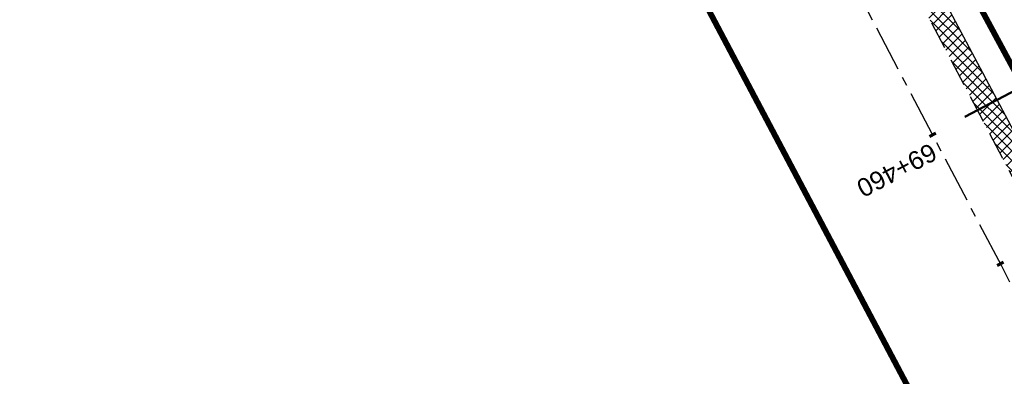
# Model space of a CAD drawing. Header units: metres. Extents: x 7529682 to 7533711, y 5721195 to 5727842.
# Tile 38 of 232: x 7531033 to 7531101, y 5725145 to 5725170. Entities that reach past the tile are written whole.
import ezdxf

# ---------------------------------------------------------------- set-up
doc = ezdxf.new("R2010")
doc.units = ezdxf.units.M
for name, pattern in [('817-dzialki-09-05-04$0$HIDDEN', [0.375, 0.25, -0.125]), ('ACAD_ISO05W100', [33, 24, -3, 0, -3, 0, -3]), ('CENTER', [50.800000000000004, 31.75, -6.35, 6.35, -6.35]), ('HIDDEN', [9.524999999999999, 6.35, -3.175])]:
    doc.linetypes.add(name, pattern=pattern)
for name, color, linetype in [('C-DROGI-SYTUACJA-ETYKIETY', 7, 'Continuous'), ('D-hatch-pobocza', 131, 'Continuous'), ('D-pobocza', 60, 'Continuous'), ('D-rowy', 160, 'Continuous')]:
    doc.layers.add(name, color=color, linetype=linetype)
for name, color, linetype, lineweight in [('D-krawędzie', 3, 'Continuous', 30), ('D-oś', 10, 'CENTER', 30), ('D-pas-drogowy', 7, 'ACAD_ISO05W100', 50)]:
    doc.layers.add(name, color=color, linetype=linetype, lineweight=lineweight)
doc.layers.add('D-LR-etap-III', color=7, linetype='817-dzialki-09-05-04$0$HIDDEN', lineweight=50, true_color=0x00008f)
doc.layers.add('D-przekroje-pop', color=7, linetype='Continuous', lineweight=50, true_color=0x000099)
doc.styles.get("Standard").update_dxf_attribs({"font": 'arial.ttf'})

# ---------------------------------------------------------------- blocks, each defined once
blk = doc.blocks.new('AeccTickLine')
at = {"color": 0, "linetype": 'ByBlock', "lineweight": -2}
blk.add_line((0, 1), (-3.673819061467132e-16, -1), dxfattribs=at)

msp = doc.modelspace()

# ---------------------------------------------------------------- hatches: boundary and pattern name
at = {"layer": 'D-hatch-pobocza'}
h = msp.add_hatch(dxfattribs=at)
h.set_pattern_fill('ANSI37', color=256, scale=0.15, style=0)
h.set_pattern_definition([(45, (0, 0), (-0.3367596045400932, 0.3367596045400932), []), (135, (0, 0), (-0.3367596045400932, -0.3367596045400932), [])])
h.paths.add_polyline_path([(7531057.009999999, 5725246.72), (7531044.19, 5725271.11), (7531030.969999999, 5725296.42), (7531019.37, 5725318.31), (7531007.54, 5725340.71), (7530994.469999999, 5725365.47), (7530982.58, 5725387.65), (7530971.809999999, 5725408.22), (7530959.96, 5725430.76), (7530944.54, 5725460.14), (7530935.92, 5725477.07), (7530923.099999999, 5725500.31), (7530908, 5725529.49), (7530889.658288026, 5725563.375066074), (7530889.585888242, 5725561.256865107), (7530918.171722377, 5725507.178125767), (7530950.162943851, 5725446.305402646), (7530993.419108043, 5725364.264712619), (7531022.766433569, 5725308.719304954), (7531053.80955549, 5725249.872416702), (7531081.165622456, 5725197.874670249), (7531103.902359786, 5725154.540603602), (7531128.123220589, 5725108.448161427), (7531149.321390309, 5725068.209396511), (7531151.44, 5725067.36), (7531152.004139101, 5725067.286014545), (7531141.2, 5725086.69), (7531129.87, 5725108.78), (7531118.46, 5725130.11), (7531107.389999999, 5725151.39), (7531095.36, 5725174.01), (7531083.61, 5725196.49), (7531071.559999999, 5725218.8)])

# ---------------------------------------------------------------- linework, layer by layer
at = {"layer": 'D-krawędzie', "linetype": 'HIDDEN', "ltscale": 0.3, "flags": 128}
msp.add_lwpolyline([(7530572.009999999, 5726166.06), (7530620.380949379, 5726072.761487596), (7530641.555222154, 5726032.007915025), (7530660.960861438, 5725995.070069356), (7530689.128213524, 5725941.540167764), (7530707.335918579, 5725907.031820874), (7530725.255781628, 5725873.092686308), (7530743.969545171, 5725837.653904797), (7530770.526708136, 5725787.119408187), (7530787.864146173, 5725754.266918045), (7530809.897571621, 5725712.541613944), (7530824.739035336, 5725684.389287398), (7530840.856259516, 5725653.693092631), (7530860.675070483, 5725616.154465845), (7530865.283000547, 5725607.394015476), (7530878.050274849, 5725583.079962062), (7530918.171722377, 5725507.178125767), (7530950.162943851, 5725446.305402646), (7530993.419108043, 5725364.264712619), (7531022.766433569, 5725308.719304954), (7531053.80955549, 5725249.872416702), (7531081.165622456, 5725197.874670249), (7531103.902359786, 5725154.540603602), (7531128.123220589, 5725108.448161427), (7531149.3, 5725068.249999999), (7531167.380094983, 5725033.766927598), (7531197.164745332, 5724976.987689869), (7531228.151004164, 5724918.034426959), (7531253.152837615, 5724870.491119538), (7531286.7961686, 5724806.653565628), (7531306.739858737, 5724768.664832), (7531335.094443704, 5724714.652299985), (7531357.3191504, 5724672.438740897), (7531373.644908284, 5724641.454376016), (7531392.161870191, 5724605.998675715), (7531418.480331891, 5724555.852756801), (7531439.726902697, 5724515.582472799), (7531468.399107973, 5724461.077223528), (7531491.782023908, 5724416.527754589), (7531531.990296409, 5724339.832565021), (7531557.226635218, 5724291.658956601), (7531569.851546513, 5724267.577443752), (7531591.375556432, 5724226.547822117), (7531610.003879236, 5724191.103071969), (7531616.882991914, 5724177.998849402), (7531629.984986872, 5724153.025496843), (7531641.006768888, 5724132.021778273), (7531664.906257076, 5724087.616922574), (7531677.64401952, 5724064.785715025), (7531683.112433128, 5724054.988140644), (7531686.752875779, 5724048.180044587), (7531695.447538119, 5724031.696667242), (7531703.748818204, 5724015.917210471), (7531709.214143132, 5724005.513965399), (7531719.388607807, 5723986.14687362), (7531726.295217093, 5723973.000144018), (7531732.740794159, 5723960.735633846), (7531735.13, 5723956.19)], dxfattribs=at)
at = {"layer": 'D-LR-etap-III', "ltscale": 10, "flags": 128}
msp.add_lwpolyline([(7531750.474471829, 5723895.103125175, 0.4, 0.4, 0), (7531750.505, 5723895.13, 0.4, 0.4, 0), (7531682.71, 5724022.92, 0.4, 0.4, 0), (7531619.177023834, 5724147.203692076, 0.4, 0.4, 0), (7531592.308960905, 5724198.48863389, 0.4, 0.4, 0), (7531553.263875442, 5724272.918564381, 0.4, 0.4, 0), (7531504.019999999, 5724366.79, 0.4, 0.4, 0), (7531482.09, 5724407.62, 0.4, 0.4, 0), (7531412.350402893, 5724541.182759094, 0.4, 0.4, 0), (7531388.463669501, 5724586.929768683, 0.4, 0.4, 0), (7531345.12, 5724669.94, 0.4, 0.4, 0), (7531127.66, 5725081.67, 0.4, 0.4, 0), (7531059.253139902, 5725211.040795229, 0.4, 0.4, 0), (7531008.007244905, 5725307.953830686, 0.4, 0.4, 0), (7530964.181635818, 5725390.835555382, 0.4, 0.4, 0), (7530914.557354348, 5725484.683561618, 0.4, 0.4, 0), (7530865.243241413, 5725577.493975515, 0.4, 0.4, 0), (7530840.085257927, 5725624.058651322, 0.4, 0.4, 0), (7530802.559525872, 5725694.924584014, 0.4, 0.4, 0), (7530755.54, 5725787.51, 0.4, 0.4, 0), (7530708.717810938, 5725876.303221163, 0.4, 0.4, 0), (7530695.12, 5725902.09, 0.4, 0.4, 0), (7530642.91397006, 5726001.07839487, 0.4, 0.4, 0), (7530634.934723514, 5726016.146615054, 0.4, 0.4, 0), (7530610.820000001, 5726061.929999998, 0.4, 0.4, 0), (7530610.820000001, 5726061.929999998, 0.4, 0.4, 0), (7530607.21, 5726063.51, 0.4, 0.4, 0), (7530597.42, 5726080.68, 0.4, 0.4, 0), (7530591.16, 5726088.44, 0.4, 0.4, 0), (7530581.28, 5726107.21, 0.4, 0.4, 0), (7530571.29, 5726130.56, 0.4, 0.4, 0), (7530549.554994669, 5726171.527317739, 0.4, 0.4, 0), (7530531.014309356, 5726206.473807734, 0.4, 0.4, 0), (7530516.461208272, 5726236.016618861, 0.4, 0.4, 0), (7530500.798929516, 5726266.141265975, 0.4, 0.4, 0), (7530491.349999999, 5726283.94, 0.4, 0.4, 0), (7530482.4, 5726303.41, 0.4, 0.4, 0), (7530482.4, 5726303.41, 0.4, 0.4, 0), (7530450.41, 5726357.28, 0.4, 0.4, 0), (7530397.759396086, 5726458.499907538, 0.4, 0.4, 0), (7530334.707815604, 5726583.664702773, 0.4, 0.4, 0), (7530303.939274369, 5726645.167943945, 0.4, 0.4, 0), (7530300.509779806, 5726651.777515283, 0.4, 0.4, 0), (7530289.213532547, 5726671.966724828, 0.4, 0.4, 0), (7530281.54, 5726685.57, 0.4, 0.4, 0), (7530261.37085633, 5726724.163374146, 0.4, 0.4, 0), (7530254.03, 5726738.21, 0.4, 0.4, 0), (7530197.219999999, 5726845.06, 0.4, 0.4, 0), (7530194.71, 5726849.15, 0.4, 0.4, 0), (7530195.92, 5726850.75, 0.4, 0.4, 0), (7530170.546669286, 5726892.961489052, 0.4, 0.4, 0), (7530143.174718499, 5726945.065838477, 0.4, 0.4, 0), (7530105.059999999, 5727018.32, 0.4, 0.4, 0), (7530100.059999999, 5727027.16, 0.4, 0.4, 0), (7530062.318670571, 5727099.625398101, 0.4, 0.4, 0), (7530015.378537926, 5727189.420463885, 0.4, 0.4, 0), (7529983.207960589, 5727250.206596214, 0.4, 0.4, 0), (7529953.284293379, 5727306.74720398, 0.4, 0.4, 0), (7529900.67053443, 5727406.15903814, 0.4, 0.4, 0), (7529890.630239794, 5727425.131178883, 0.4, 0.4, 0), (7529875.155383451, 5727454.426350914, 0.4, 0.4, 0), (7529857.560096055, 5727487.787346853, 0.4, 0.4, 0), (7529835.194401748, 5727530.19312405, 0.4, 0.4, 0), (7529811.740544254, 5727574.662079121, 0.4, 0.4, 0), (7529792.101859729, 5727611.922638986, 0.4, 0.4, 0), (7529768.066117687, 5727657.469613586, 0.4, 0.4, 0), (7529755.210566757, 5727682.131373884, 0.4, 0.4, 0), (7529753.309999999, 5727681.13, 0.4, 0.4, 0), (7529739.21, 5727707.77, 0.4, 0.4, 0), (7529735.394745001, 5727711.251990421, 0.4, 0.4, 0), (7529725.42, 5727730.2, 0.4, 0.4, 0), (7529723.55, 5727729.88, 0.4, 0.4, 0), (7529695.566668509, 5727782.932080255, 0.4, 0.4, 0), (7529717.67971874, 5727794.024357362, 0.4, 0.4, 0), (7529736.274870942, 5727758.647400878, 0.4, 0.4, 0), (7529736.274870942, 5727758.647400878, 0.4, 0.4, 0), (7529744.511003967, 5727750.406106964, 0.4, 0.4, 0), (7529744.511003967, 5727750.406106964, 0.4, 0.4, 0), (7529750.282568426, 5727738.549848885, 0.4, 0.4, 0), (7529777.108510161, 5727687.569424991, 0.4, 0.4, 0), (7529796.51537536, 5727651.329932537, 0.4, 0.4, 0), (7529814.937945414, 5727616.793170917, 0.4, 0.4, 0), (7529839.006722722, 5727572.303976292, 0.4, 0.4, 0), (7529860.617626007, 5727532.509108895, 0.4, 0.4, 0), (7529882.348967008, 5727491.504261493, 0.4, 0.4, 0), (7529904.865139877, 5727449.096370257, 0.4, 0.4, 0), (7529920.747384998, 5727418.884773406, 0.4, 0.4, 0), (7529946.676504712, 5727368.547487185, 0.4, 0.4, 0), (7529972.024701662, 5727320.573310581, 0.4, 0.4, 0), (7529987.740014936, 5727290.153392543, 0.4, 0.4, 0), (7529996.497385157, 5727273.661630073, 0.4, 0.4, 0), (7530017.541471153, 5727234.202689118, 0.4, 0.4, 0), (7530033.053657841, 5727204.864166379, 0.4, 0.4, 0), (7530051.622983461, 5727170.222745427, 0.4, 0.4, 0), (7530069.276612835, 5727137.015751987, 0.4, 0.4, 0), (7530089.385386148, 5727097.533639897, 0.4, 0.4, 0), (7530109.712512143, 5727060.746615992, 0.4, 0.4, 0), (7530136.769722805, 5727011.640131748, 0.4, 0.4, 0), (7530162.446686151, 5726962.743777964, 0.4, 0.4, 0), (7530187.674104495, 5726916.992101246, 0.4, 0.4, 0), (7530207.820739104, 5726879.335323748, 0.4, 0.4, 0), (7530230.625609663, 5726834.518686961, 0.4, 0.4, 0), (7530262.288093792, 5726776.61832811, 0.4, 0.4, 0), (7530277.509672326, 5726760.213143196, 0.4, 0.4, 0), (7530286.036865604, 5726744.106684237, 0.4, 0.4, 0), (7530288.097472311, 5726735.884066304, 0.4, 0.4, 0), (7530290.393870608, 5726725.046963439, 0.4, 0.4, 0), (7530296.17664807, 5726713.582980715, 0.4, 0.4, 0), (7530302.726195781, 5726701.18226779, 0.4, 0.4, 0), (7530325.685047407, 5726657.466383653, 0.4, 0.4, 0), (7530343.243978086, 5726623.648592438, 0.4, 0.4, 0), (7530360.229820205, 5726591.746871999, 0.4, 0.4, 0), (7530383.20855044, 5726548.059469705, 0.4, 0.4, 0), (7530406.017875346, 5726503.605514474, 0.4, 0.4, 0), (7530427.464919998, 5726462.620289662, 0.4, 0.4, 0), (7530447.9278544, 5726424.388014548, 0.4, 0.4, 0), (7530471.126878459, 5726379.920667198, 0.4, 0.4, 0), (7530490.501003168, 5726343.033350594, 0.4, 0.4, 0), (7530509.499458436, 5726306.733076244, 0.4, 0.4, 0), (7530529.890269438, 5726267.244072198, 0.4, 0.4, 0), (7530543.852446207, 5726238.990319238, 0.4, 0.4, 0), (7530554.808897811, 5726218.943990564, 0.4, 0.4, 0), (7530559.027108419, 5726212.223286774, 0.4, 0.4, 0), (7530563.060988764, 5726206.409670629, 0.4, 0.4, 0), (7530566.93354971, 5726200.463543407, 0.4, 0.4, 0), (7530569.771022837, 5726194.901501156, 0.4, 0.4, 0), (7530571.47319415, 5726191.282350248, 0.4, 0.4, 0), (7530572.839142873, 5726188.024533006, 0.4, 0.4, 0), (7530575.295071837, 5726182.034664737, 0.4, 0.4, 0), (7530579.736851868, 5726173.306070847, 0.4, 0.4, 0), (7530583.3, 5726167.41, 0.4, 0.4, 0), (7530593.4, 5726163.33, 0.4, 0.4, 0), (7530598.618375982, 5726155.264489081, 0.4, 0.4, 0), (7530608.258304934, 5726140.497132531, 0.4, 0.4, 0), (7530603.269999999, 5726136.83, 0.4, 0.4, 0), (7530606.53, 5726131.84, 0.4, 0.4, 0), (7530604.239057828, 5726124.21679044, 0.4, 0.4, 0), (7530605.847136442, 5726121.630127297, 0.4, 0.4, 0), (7530608.971611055, 5726116.164124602, 0.4, 0.4, 0), (7530618.114293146, 5726097.791111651, 0.4, 0.4, 0), (7530651.213125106, 5726034.959524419, 0.4, 0.4, 0), (7530670.243741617, 5725998.61095082, 0.4, 0.4, 0), (7530698.075474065, 5725945.952624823, 0.4, 0.4, 0), (7530716.505955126, 5725911.3051464, 0.4, 0.4, 0), (7530735.223454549, 5725875.667401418, 0.4, 0.4, 0), (7530752.504235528, 5725842.154920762, 0.4, 0.4, 0), (7530778.310652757, 5725793.501254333, 0.4, 0.4, 0), (7530797.499961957, 5725756.381811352, 0.4, 0.4, 0), (7530812.518974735, 5725728.28874362, 0.4, 0.4, 0), (7530820.039295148, 5725713.160404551, 0.4, 0.4, 0), (7530822.422446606, 5725710.193574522, 0.4, 0.4, 0), (7530833.154893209, 5725688.800634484, 0.4, 0.4, 0), (7530849.629354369, 5725656.158601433, 0.4, 0.4, 0), (7530867.98290276, 5725621.963939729, 0.4, 0.4, 0), (7530872.629809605, 5725612.88760475, 0.4, 0.4, 0), (7530880.354488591, 5725597.594500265, 0.4, 0.4, 0), (7530883.839446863, 5725593.389159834, 0.4, 0.4, 0), (7530891.782113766, 5725587.763349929, 0.4, 0.4, 0), (7530895.038670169, 5725584.280746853, 0.4, 0.4, 0), (7530897.033644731, 5725580.941110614, 0.4, 0.4, 0), (7530900.951646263, 5725579.945856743, 0.4, 0.4, 0), (7530904.80970798, 5725571.977328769, 0.4, 0.4, 0), (7530903.682362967, 5725568.566434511, 0.4, 0.4, 0), (7530908.900614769, 5725558.844845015, 0.4, 0.4, 0), (7530910.252030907, 5725545.671606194, 0.4, 0.4, 0), (7530912.872986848, 5725538.645543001, 0.4, 0.4, 0), (7530945.278171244, 5725478.464284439, 0.4, 0.4, 0), (7530959.692318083, 5725450.24628822, 0.4, 0.4, 0), (7531002.82670893, 5725368.192370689, 0.4, 0.4, 0), (7531044.703532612, 5725290.314293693, 0.4, 0.4, 0), (7531064.098839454, 5725253.212562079, 0.4, 0.4, 0), (7531083.010253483, 5725216.677517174, 0.4, 0.4, 0), (7531113.013137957, 5725158.465613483, 0.4, 0.4, 0), (7531137.364304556, 5725113.07076138, 0.4, 0.4, 0), (7531150.830830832, 5725086.711759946, 0.4, 0.4, 0), (7531159.745663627, 5725076.640848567, 0.4, 0.4, 0), (7531166.309999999, 5725074.58, 0.4, 0.4, 0), (7531172.29, 5725062.58, 0.4, 0.4, 0), (7531170.589828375, 5725055.605912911, 0.4, 0.4, 0), (7531173.732823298, 5725044.080706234, 0.4, 0.4, 0), (7531215.342008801, 5724964.859648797, 0.4, 0.4, 0), (7531238.054496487, 5724921.684649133, 0.4, 0.4, 0), (7531262.389821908, 5724875.282876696, 0.4, 0.4, 0), (7531295.587160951, 5724811.265731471, 0.4, 0.4, 0), (7531348.487908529, 5724712.362812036, 0.4, 0.4, 0), (7531363.740817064, 5724682.68394264, 0.4, 0.4, 0), (7531366.986905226, 5724675.865317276, 0.4, 0.4, 0), (7531382.541261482, 5724646.110625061, 0.4, 0.4, 0), (7531401.299165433, 5724610.874551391, 0.4, 0.4, 0), (7531428.964837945, 5724558.862274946, 0.4, 0.4, 0), (7531449.111202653, 5724520.397801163, 0.4, 0.4, 0), (7531477.292992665, 5724465.831467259, 0.4, 0.4, 0), (7531500.996290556, 5724421.112506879, 0.4, 0.4, 0), (7531512.121834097, 5724400.549045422, 0.4, 0.4, 0), (7531513.78163794, 5724396.757451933, 0.4, 0.4, 0), (7531526.32, 5724379.39, 0.4, 0.4, 0), (7531566.783642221, 5724302.73628205, 0.4, 0.4, 0), (7531578.579156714, 5724282.774819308, 0.4, 0.4, 0), (7531584.232619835, 5724273.111246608, 0.4, 0.4, 0), (7531590.109283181, 5724263.508189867, 0.4, 0.4, 0), (7531593.027899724, 5724258.771479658, 0.4, 0.4, 0), (7531595.711841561, 5724254.226824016, 0.4, 0.4, 0), (7531601.659976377, 5724243.898197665, 0.4, 0.4, 0), (7531606.097733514, 5724235.986407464, 0.4, 0.4, 0), (7531609.382207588, 5724230.799061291, 0.4, 0.4, 0), (7531611.580260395, 5724227.671180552, 0.4, 0.4, 0), (7531612.707802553, 5724225.86410867, 0.4, 0.4, 0), (7531618.665224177, 5724214.480919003, 0.4, 0.4, 0), (7531619.885522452, 5724212.333950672, 0.4, 0.4, 0), (7531620.931818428, 5724210.787064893, 0.4, 0.4, 0), (7531623.518605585, 5724207.111542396, 0.4, 0.4, 0), (7531626.143926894, 5724203.61306897, 0.4, 0.4, 0), (7531632.022984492, 5724196.485954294, 0.4, 0.4, 0), (7531653.949089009, 5724152.617641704, 0.4, 0.4, 0), (7531656.750690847, 5724143.103797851, 0.4, 0.4, 0), (7531659.61440691, 5724133.254504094, 0.4, 0.4, 0), (7531661.627147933, 5724128.646047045, 0.4, 0.4, 0.01093811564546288), (7531674.314987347, 5724101.43546424, 0.4, 0.4, 0), (7531685.137626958, 5724081.408252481, 0.4, 0.4, 0), (7531692.159945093, 5724066.277333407, 0.4, 0.4, 0), (7531699.662164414, 5724051.388120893, 0.4, 0.4, 0), (7531704.480624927, 5724040.808561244, 0.4, 0.4, 0), (7531704.480624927, 5724040.808561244, 0.4, 0.4, 0), (7531704.401251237, 5724037.368913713, 0.4, 0.4, 0), (7531720.383609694, 5724003.441317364, 0.4, 0.4, 0), (7531728.79890528, 5723986.206298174, 0.4, 0.4, 0), (7531733.237926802, 5723977.192631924, 0.4, 0.4, 0), (7531736.750027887, 5723969.505210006, 0.4, 0.4, 0), (7531737.336143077, 5723968.518916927, 0.4, 0.4, 0), (7531738.285051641, 5723967.699360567, 0.4, 0.4, 0), (7531742.180915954, 5723962.346428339, 0.4, 0.4, 0), (7531744.286141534, 5723958.615526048, 0.4, 0.4, 0), (7531755.393260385, 5723944.192617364, 0.4, 0.4, 0), (7531758.69, 5723936.76, 0.4, 0.4, 0), (7531780.08, 5723929.25, 0.4, 0.4, 0), (7531792.611989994, 5723906.337708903, 0.4, 0.4, 0), (7531792.611989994, 5723906.337708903, 0.4, 0.4, 0), (7531756.962094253, 5723883.055323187, 0.4, 0.4, 0), (7531750.46, 5723895.130000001, 0.4, 0.4, 0), (7531750.46, 5723895.130000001, 0, 0, 0)], format="xyseb", dxfattribs=at)
at = {"layer": 'D-oś', "ltscale": 0.1}
msp.add_lwpolyline([(7531488.682972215, 5724414.901138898), (7531465.30154836, 5724459.447768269), (7531436.630334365, 5724513.951133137), (7531415.382990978, 5724554.222881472), (7531389.061122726, 5724604.375291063), (7531370.54547166, 5724639.828481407), (7531354.22214964, 5724670.808223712), (7531331.99647235, 5724713.023626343), (7531303.640952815, 5724767.037938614), (7531283.698553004, 5724805.024214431), (7531250.055061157, 5724868.862076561), (7531225.052886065, 5724916.406033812), (7531194.065303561, 5724975.361817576), (7531164.280332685, 5725032.141666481), (7531146.201824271, 5725066.621712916), (7531125.025790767, 5725106.818458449), (7531100.803065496, 5725152.914450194), (7531078.067230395, 5725196.24679728), (7531050.712974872, 5725248.241100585), (7531019.671816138, 5725307.084268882), (7530990.323090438, 5725362.632329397), (7530947.065833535, 5725444.675091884), (7530915.075467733, 5725505.546186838), (7530874.953735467, 5725581.448561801)], dxfattribs=at)
at = {"layer": 'D-pas-drogowy', "ltscale": 0.2, "flags": 128}
msp.add_lwpolyline([(7531633.018560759, 5724182.834272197, 0.4, 0.4, 0), (7531617.558899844, 5724211.608162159, 0.4, 0.4, 0), (7531566.783642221, 5724302.73628205, 0.4, 0.4, 0), (7531538.419082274, 5724356.469679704, 0.4, 0.4, 0), (7531526.32, 5724379.39, 0.4, 0.4, 0), (7531516.102085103, 5724393.607319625, 0.4, 0.4, 0.001485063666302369), (7531513.78037409, 5724396.837773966, 0.4, 0.4, 0), (7531501.87, 5724413.41, 0.4, 0.4, 0), (7531474.926107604, 5724464.507896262, 0.4, 0.4, 0), (7531446.200436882, 5724518.992313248, 0.4, 0.4, 0), (7531424.962185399, 5724559.262257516, 0.4, 0.4, 0), (7531398.444460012, 5724609.565801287, 0.4, 0.4, 0), (7531379.647455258, 5724645.216004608, 0.4, 0.4, 0), (7531365.23, 5724672.56, 0.4, 0.4, 0), (7531341.305752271, 5724717.915356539, 0.4, 0.4, 0), (7531312.899996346, 5724771.788898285, 0.4, 0.4, 0), (7531292.590923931, 5724810.306502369, 0.4, 0.4, 0), (7531259.391619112, 5724873.271351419, 0.4, 0.4, 0), (7531233.740401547, 5724921.922582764, 0.4, 0.4, 0), (7531203.072738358, 5724980.092044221, 0.4, 0.4, 0), (7531173.471398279, 5725036.225177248, 0.4, 0.4, 0), (7531168.269999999, 5725046.09, 0.4, 0.4, 0), (7531172.29, 5725062.58, 0.4, 0.4, 0), (7531166.309999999, 5725074.58, 0.4, 0.4, 0), (7531150.32, 5725079.6, 0.4, 0.4, 0), (7531141.5, 5725096.43, 0.4, 0.4, 0), (7531109.311735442, 5725157.814415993, 0.4, 0.4, 0), (7531086.641300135, 5725201.047918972, 0.4, 0.4, 0), (7531059.198258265, 5725253.383662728, 0.4, 0.4, 0), (7531028.206828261, 5725312.48946212, 0.4, 0.4, 0), (7530999.104694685, 5725367.990143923, 0.4, 0.4, 0), (7530956.247527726, 5725449.724815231, 0.4, 0.4, 0), (7530924.397774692, 5725510.463768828, 0.4, 0.4, 0), (7530897.509999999, 5725561.74, 0.4, 0.4, 0), (7530894.46, 5725566.14, 0.4, 0.4, 0), (7530892.16, 5725570.49, 0.4, 0.4, 0), (7530869.362688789, 5725613.307018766, 0.4, 0.4, 0), (7530861.693971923, 5725627.704613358, 0.4, 0.4, 0), (7530852.74, 5725644.52, 0.4, 0.4, 0), (7530831.509999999, 5725684.2, 0.4, 0.4, 0), (7530811.13, 5725722.52, 0.4, 0.4, 0), (7530792.3476413, 5725757.940652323, 0.4, 0.4, 0), (7530768.03, 5725803.8, 0.4, 0.4, 0), (7530748.768542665, 5725840.178507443, 0.4, 0.4, 0), (7530727.7, 5725879.97, 0.4, 0.4, 0), (7530712.0981582, 5725909.54523909, 0.4, 0.4, 0), (7530693.644105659, 5725944.645156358, 0.4, 0.4, 0), (7530665.702224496, 5725997.538976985, 0.4, 0.4, 0), (7530641.759999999, 5726042.88, 0.4, 0.4, 0), (7530616.5, 5726091.48, 0.4, 0.4, 0), (7530604.628439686, 5726114.319880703, 0.4, 0.4, -0.007762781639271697), (7530602.5, 5726118.43, 0.4, 0.4, 0), (7530603.992037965, 5726123.394821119, 0.4, 0.4, 0), (7530606.53, 5726131.84, 0.4, 0.4, 0), (7530603.269999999, 5726136.83, 0.4, 0.4, 0), (7530593.775620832, 5726151.368713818, 0.4, 0.4, 0), (7530590.202637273, 5726156.84001263, 0.4, 0.4, 0), (7530583.3, 5726167.41, 0.4, 0.4, 0), (7530580.578343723, 5726170.427567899, 0.4, 0.4, 0), (7530575.849999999, 5726175.67, 0.4, 0.4, 0), (7530569.009999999, 5726186.66, 0.4, 0.4, 0), (7530562.555322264, 5726199.189409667, 0.4, 0.4, 0), (7530555.67, 5726211.39, 0.4, 0.4, 0), (7530548.29, 5726224.23, 0.4, 0.4, 0), (7530540.58, 5726237.71, 0.4, 0.4, 0), (7530532.679999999, 5726252.65, 0.4, 0.4, 0), (7530524.059999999, 5726269.35, 0.4, 0.4, 0), (7530502.82, 5726309.91, 0.4, 0.4, 0), (7530488.83, 5726336.63, 0.4, 0.4, 0), (7530466.03, 5726380.16, 0.4, 0.4, 0), (7530438.469999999, 5726432.77, 0.4, 0.4, 0), (7530424.53, 5726459.09, 0.4, 0.4, 0), (7530401.63, 5726502.97, 0.4, 0.4, 0), (7530383.38, 5726538.06, 0.4, 0.4, 0), (7530353.969999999, 5726593.52, 0.4, 0.4, 0), (7530338.469999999, 5726622.74, 0.4, 0.4, 0), (7530322.009999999, 5726653.88, 0.4, 0.4, 0), (7530297.54, 5726700.33, 0.4, 0.4, 0), (7530287.38, 5726719.6, 0.4, 0.4, 0), (7530285.94993921, 5726722.315508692, 0.4, 0.4, 0), (7530280.259999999, 5726733.12, 0.4, 0.4, 0), (7530266.73, 5726758.74, 0.4, 0.4, 0), (7530260.42, 5726770.47, 0.4, 0.4, 0), (7530253.25, 5726783.82, 0.4, 0.4, 0), (7530244.95, 5726799.33, 0.4, 0.4, 0), (7530239.389999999, 5726808.49, 0.4, 0.4, 0), (7530238.29, 5726807.9, 0.4, 0.4, 0), (7530218.11, 5726850.67, 0.4, 0.4, 0), (7530175.906646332, 5726928.168028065, 0.4, 0.4, 0), (7530096.679999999, 5727076.15, 0.4, 0.4, 0), (7530094.679999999, 5727079.89, 0.4, 0.4, 0), (7530064.59693469, 5727135.522637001, 0.4, 0.4, 0), (7530046.730970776, 5727168.8921561, 0.4, 0.4, 0), (7530025.803045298, 5727208.461374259, 0.4, 0.4, 0), (7530012.846501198, 5727232.979315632, 0.4, 0.4, 0), (7529994.15, 5727268.45, 0.4, 0.4, 0), (7529981.670868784, 5727291.93018666, 0.4, 0.4, 0), (7529949.889999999, 5727351.73, 0.4, 0.4, 0), (7529924.75, 5727399.03, 0.4, 0.4, 0), (7529915.515824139, 5727417.099754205, 0.4, 0.4, 0), (7529885.83, 5727475.19, 0.4, 0.4, 0), (7529862.559999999, 5727519.97, 0.4, 0.4, 0), (7529852.984923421, 5727538.191086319, 0.4, 0.4, 0), (7529836.513084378, 5727569.51130111, 0.4, 0.4, 0), (7529815.36890814, 5727609.140983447, 0.4, 0.4, 0), (7529792.795203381, 5727651.247499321, 0.4, 0.4, 0), (7529774.199114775, 5727685.858348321, 0.4, 0.4, 0), (7529746.966026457, 5727736.059440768, 0.4, 0.4, 0), (7529733.92, 5727757.62, 0.4, 0.4, 0), (7529708.607472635, 5727806.388536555, 0.4, 0.4, 0), (7529688.491967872, 5727796.344621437, 0.4, 0.4, 0), (7529723.55, 5727729.88, 0.4, 0.4, 0), (7529725.42, 5727730.2, 0.4, 0.4, 0), (7529735.38, 5727711.28, 0.4, 0.4, 0), (7529739.21, 5727707.77, 0.4, 0.4, 0), (7529753.309999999, 5727681.13, 0.4, 0.4, 0), (7529755.178396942, 5727682.114424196, 0.4, 0.4, 0), (7529792.101859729, 5727611.922638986, 0.4, 0.4, 0), (7529811.740544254, 5727574.662079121, 0.4, 0.4, 0), (7529835.194401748, 5727530.19312405, 0.4, 0.4, 0), (7529857.560096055, 5727487.787346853, 0.4, 0.4, 0), (7529875.155383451, 5727454.426350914, 0.4, 0.4, 0), (7529890.630239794, 5727425.131178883, 0.4, 0.4, 0), (7529900.67053443, 5727406.15903814, 0.4, 0.4, 0), (7529953.284293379, 5727306.74720398, 0.4, 0.4, 0), (7529983.207960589, 5727250.206596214, 0.4, 0.4, 0), (7530015.378537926, 5727189.420463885, 0.4, 0.4, 0), (7530062.318670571, 5727099.625398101, 0.4, 0.4, 0), (7530100.059999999, 5727027.16, 0.4, 0.4, 0), (7530105.059999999, 5727018.32, 0.4, 0.4, 0), (7530143.174718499, 5726945.065838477, 0.4, 0.4, 0), (7530170.546669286, 5726892.961489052, 0.4, 0.4, 0), (7530195.92, 5726850.75, 0.4, 0.4, 0), (7530194.71, 5726849.15, 0.4, 0.4, 0), (7530197.219999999, 5726845.06, 0.4, 0.4, 0), (7530254.03, 5726738.21, 0.4, 0.4, 0), (7530261.37085633, 5726724.163374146, 0.4, 0.4, 0), (7530281.54, 5726685.57, 0.4, 0.4, 0), (7530289.213532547, 5726671.966724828, 0.4, 0.4, 0), (7530300.509779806, 5726651.777515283, 0.4, 0.4, 0), (7530303.939274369, 5726645.167943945, 0.4, 0.4, 0), (7530334.707815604, 5726583.664702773, 0.4, 0.4, 0), (7530397.759396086, 5726458.499907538, 0.4, 0.4, 0), (7530450.41, 5726357.28, 0.4, 0.4, 0), (7530482.4, 5726303.41, 0.4, 0.4, 0), (7530483.687990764, 5726301.003383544, 0.4, 0.4, 0), (7530491.349999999, 5726283.94, 0.4, 0.4, 0), (7530512.67, 5726243.78, 0.4, 0.4, 0), (7530529.429999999, 5726209.46, 0.4, 0.4, 0), (7530571.29, 5726130.56, 0.4, 0.4, 0), (7530581.28, 5726107.21, 0.4, 0.4, 0), (7530591.16, 5726088.44, 0.4, 0.4, 0), (7530597.42, 5726080.68, 0.4, 0.4, 0), (7530607.21, 5726063.51, 0.4, 0.4, 0), (7530610.820000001, 5726061.929999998, 0.4, 0.4, 0), (7530634.934723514, 5726016.146615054, 0.4, 0.4, 0), (7530642.91397006, 5726001.07839487, 0.4, 0.4, 0), (7530695.12, 5725902.09, 0.4, 0.4, 0), (7530708.717810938, 5725876.303221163, 0.4, 0.4, 0), (7530755.54, 5725787.51, 0.4, 0.4, 0), (7530802.559525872, 5725694.924584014, 0.4, 0.4, 0), (7530840.085257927, 5725624.058651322, 0.4, 0.4, 0), (7530865.243241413, 5725577.493975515, 0.4, 0.4, 0), (7530914.557354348, 5725484.683561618, 0.4, 0.4, 0), (7530964.181635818, 5725390.835555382, 0.4, 0.4, 0), (7531008.007244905, 5725307.953830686, 0.4, 0.4, 0), (7531059.253139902, 5725211.040795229, 0.4, 0.4, 0), (7531127.66, 5725081.67, 0.4, 0.4, 0), (7531345.12, 5724669.94, 0.4, 0.4, 0), (7531388.463669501, 5724586.929768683, 0.4, 0.4, 0), (7531412.350402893, 5724541.182759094, 0.4, 0.4, 0), (7531482.09, 5724407.62, 0.4, 0.4, 0), (7531504.019999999, 5724366.79, 0.4, 0.4, 0), (7531519.374444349, 5724337.520497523, 0.4, 0.4, 0), (7531563.748815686, 5724252.931583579, 0.4, 0.4, 0), (7531602.175111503, 5724179.681224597, 0.4, 0.4, 0), (7531619.177023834, 5724147.203692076, 0.4, 0.4, 0), (7531625.038493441, 5724135.63500206, 0.4, 0.4, 0), (7531656.796442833, 5724073.31633882, 0.4, 0.4, 0), (7531675.12, 5724037.36, 0.4, 0.4, 0), (7531682.71, 5724022.92, 0.4, 0.4, 0), (7531705.565196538, 5723979.810545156, 0.4, 0.4, 0), (7531736.605941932, 5723921.261514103, 0.4, 0.4, 0), (7531750.46, 5723895.130000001, 0.4, 0.4, 0), (7531740.769999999, 5723886.56, 0.4, 0.4, 0), (7531732.86, 5723885, 0.4, 0.4, 0), (7531722.179999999, 5723887.77, 0.4, 0.4, 0), (7531729.87, 5723862.17, 0.4, 0.4, 0), (7531742.92, 5723861.93, 0.4, 0.4, 0), (7531763.71, 5723859.52, 0.4, 0.4, 0), (7531768.42, 5723854.12, 0.4, 0.4, 0), (7531787.42, 5723817.97, 0.4, 0.4, 0), (7531795.57, 5723809.82, 0.4, 0.4, 0), (7531816.346897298, 5723819.850397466, 0.4, 0.4, 0), (7531816.346897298, 5723819.850397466, 0.4, 0.4, 0), (7531805.059999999, 5723843.23, 0.4, 0.4, 0), (7531803.61, 5723886.23, 0.4, 0.4, 0), (7531803.61, 5723886.23, 0.4, 0.4, 0), (7531780.08, 5723929.25, 0.4, 0.4, 0), (7531758.69, 5723936.76, 0.4, 0.4, 0), (7531749.3590272, 5723946.412126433, 0.4, 0.4, 0), (7531742.71, 5723953.29, 0.4, 0.4, 0), (7531735.177368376, 5723967.877529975, 0.4, 0.4, 0), (7531722.37, 5723992.68, 0.4, 0.4, 0), (7531705.041669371, 5724030.885563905, 0.4, 0.4, 0), (7531699.469999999, 5724043.17, 0.4, 0.4, 0), (7531692.69, 5724058.11, 0.4, 0.4, 0), (7531679.672010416, 5724084.016803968, 0.4, 0.4, 0), (7531674.55, 5724094.21, 0.4, 0.4, 0), (7531666.633166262, 5724114.002855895, 0.4, 0.4, 0), (7531649, 5724153.82, 0.4, 0.4, 0), (7531641.49, 5724149.34, 0.4, 0.4, 0), (7531626.04, 5724179.34, 0.4, 0.4, 0), (7531633.03, 5724182.84, 0, 0, 0)], format="xyseb", dxfattribs=at)
at = {"layer": 'D-pobocza'}
msp.add_lwpolyline([(7531149.321390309, 5725068.209396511), (7531151.44, 5725067.36), (7531152.004139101, 5725067.286014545), (7531141.2, 5725086.69), (7531129.87, 5725108.78), (7531118.46, 5725130.11), (7531107.389999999, 5725151.39), (7531095.36, 5725174.01), (7531083.61, 5725196.49), (7531071.559999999, 5725218.8), (7531057.009999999, 5725246.72), (7531044.19, 5725271.11), (7531030.969999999, 5725296.42), (7531019.37, 5725318.31), (7531007.54, 5725340.71), (7530994.469999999, 5725365.47), (7530982.58, 5725387.65), (7530971.809999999, 5725408.22), (7530959.96, 5725430.76), (7530944.54, 5725460.14), (7530935.92, 5725477.07), (7530923.099999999, 5725500.31), (7530908, 5725529.49), (7530889.658288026, 5725563.375066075)], dxfattribs=at)
at = {"layer": 'D-przekroje-pop', "extrusion": (0.4646152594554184, -0.8855126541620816, 0), "elevation": -1570641.219339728}
msp.add_lwpolyline([(9328893.99906499, 0), (9328888.999064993, 0), (9328880.999064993, 0)], dxfattribs=at)
at = {"layer": 'D-rowy', "linetype": 'HIDDEN', "ltscale": 0.1, "const_width": 0.4, "flags": 128}
msp.add_lwpolyline([(7531149.9, 5725074.79), (7531149.9, 5725074.79), (7531138.641064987, 5725096.213928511), (7531118.877356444, 5725133.871305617), (7531109.576916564, 5725151.722126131), (7531096.94820068, 5725175.105976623), (7531083.448758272, 5725201.131248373), (7531075.375142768, 5725216.126263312), (7531058.982938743, 5725247.128653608), (7531038.532495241, 5725286.309070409), (7531017.625879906, 5725325.253628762), (7530968.704097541, 5725418.289077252), (7530946.217976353, 5725461.539419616)], dxfattribs=at)

# ---------------------------------------------------------------- block references
at = {"layer": 'C-DROGI-SYTUACJA-ETYKIETY', "color": 2, "linetype": 'Continuous', "lineweight": 60, "xscale": 0.25, "yscale": 0.25, "zscale": 0.25, "rotation": 297.6853251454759}
for p in [(7531096.091992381, 5725161.893309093), (7531100.738144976, 5725153.038182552)]:
    msp.add_blockref('AeccTickLine', p, dxfattribs=at)

# ---------------------------------------------------------------- texts
at = {"layer": 'C-DROGI-SYTUACJA-ETYKIETY', "color": 2}
msp.add_text('69+460', height=1.25, rotation=207.685325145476, dxfattribs=at).set_placement((7531095.934155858, 5725161.387011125))

doc.saveas('drawing.dxf')
